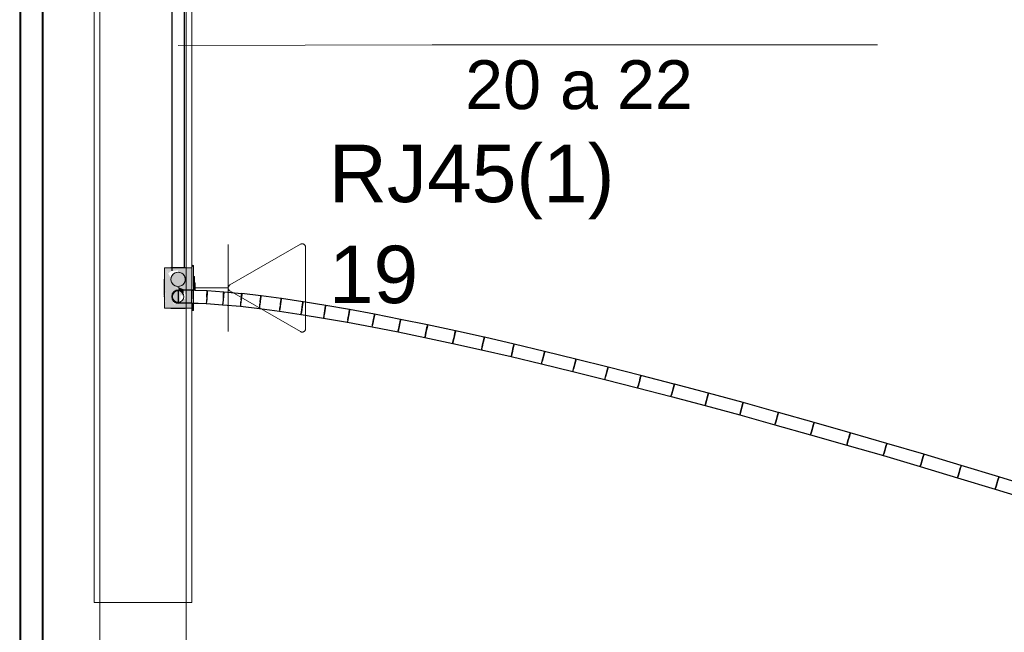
# Model space of a CAD drawing. Header units: millimetres. Extents: x 4476663 to 4477054, y -30323851 to -30323414.
# Tile 125 of 256: x 4476949.07 to 4476952.49, y -30323773.42 to -30323771.29. Entities that reach past the tile are written whole.
import ezdxf

# ---------------------------------------------------------------- set-up
doc = ezdxf.new("R2010")
doc.units = ezdxf.units.MM
doc.linetypes.add('NULL', pattern=[0])
for name, color, linetype, lineweight in [('CE-Caixa', 9, 'Continuous', 18), ('CE-Condutos (Baixa)', 6, 'Continuous', 25), ('CE-Condutos (Teto)', 1, 'Continuous', 25), ('CE-PT Dados', 7, 'Continuous', 5), ('CE-Textos fios', 7, 'Continuous', 9), ('IFC-Caixa de passagem-Contorno', 44, 'Continuous', 5), ('IFC-Parede padrão-Contorno', 44, 'Continuous', 5), ('Textos', 7, 'Continuous', 9)]:
    doc.layers.add(name, color=color, linetype=linetype, lineweight=lineweight)
doc.styles.add('ARIAL', font='arial.ttf')

msp = doc.modelspace()

# ---------------------------------------------------------------- hatches: boundary and pattern name
at = {"layer": 'CE-Caixa', "linetype": 'Continuous'}
for points in [[(4476949.6002, -30323772.2038), (4476949.5965, -30323772.1852), (4476949.5735, -30323772.1493), (4476949.5751, -30323772.2817), (4476949.5775, -30323772.2268), (4476949.5784, -30323772.228), (4476949.5751, -30323772.2817), (4476949.5735, -30323772.2213), (4476949.5735, -30323772.2893), (4476949.6347, -30323772.2871), (4476949.6082, -30323772.2819), (4476949.6005, -30323772.2584), (4476949.6031, -30323772.2433), (4476949.6072, -30323772.2676), (4476949.6075, -30323772.2817), (4476949.6356, -30323772.2893), (4476949.6685, -30323772.2893), (4476949.646, -30323772.2562), (4476949.6271, -30323772.2687), (4476949.6299, -30323772.2416), (4476949.646, -30323772.2562), (4476949.6228, -30323772.2219), (4476949.6064, -30323772.2163), (4476949.6413, -30323772.2246), (4476949.646, -30323772.2427), (4476949.6499, -30323772.2282), (4476949.646, -30323772.2562), (4476949.6685, -30323772.2893), (4476949.6685, -30323772.1594), (4476949.65, -30323772.1594), (4476949.6488, -30323772.1679), (4476949.6685, -30323772.1594), (4476949.6685, -30323772.1493), (4476949.5735, -30323772.1493), (4476949.5867, -30323772.1688), (4476949.596, -30323772.161), (4476949.6217, -30323772.1576), (4476949.6121, -30323772.1789), (4476949.6434, -30323772.2018), (4476949.6091, -30323772.2018), (4476949.6333, -30323772.2127), (4476949.621, -30323772.2143)], [(4476949.6745, -30323772.1463), (4476949.6685, -30323772.1394), (4476949.6685, -30323772.2018), (4476949.6745, -30323772.2274)], [(4476949.6085, -30323772.211), (4476949.6275, -30323772.2135), (4476949.6427, -30323772.2018), (4476949.6452, -30323772.1829), (4476949.6335, -30323772.1677), (4476949.6145, -30323772.1652), (4476949.5994, -30323772.1768), (4476949.5969, -30323772.1958)], [(4476949.6785, -30323772.1789), (4476949.6745, -30323772.1789), (4476949.6763, -30323772.2274)], [(4476949.618, -30323772.2149), (4476949.6386, -30323772.2453), (4476949.6413, -30323772.2246)], [(4476949.6785, -30323772.2018), (4476949.6764, -30323772.2271), (4476949.6785, -30323772.2275)], [(4476949.6785, -30323772.2275), (4476949.6805, -30323772.2018), (4476949.6785, -30323772.2018)], [(4476949.6745, -30323772.2923), (4476949.6731, -30323772.2719), (4476949.6685, -30323772.2717), (4476949.6685, -30323772.2994)]]:
    msp.add_hatch(color=163, dxfattribs=at).paths.add_polyline_path(points)

# ---------------------------------------------------------------- linework, layer by layer
at = {"layer": 'CE-Caixa'}
for p, q in [((4476949.596, -30323772.1493), (4476949.5735, -30323772.1493)), ((4476949.5735, -30323772.1493), (4476949.5735, -30323772.1681)), ((4476949.5969, -30323772.1477), (4476949.596, -30323772.1477)), ((4476949.596, -30323772.1477), (4476949.596, -30323772.1493)), ((4476949.5991, -30323772.1493), (4476949.596, -30323772.1493)), ((4476949.5991, -30323772.1477), (4476949.5969, -30323772.1477)), ((4476949.5994, -30323772.1477), (4476949.5991, -30323772.1477)), ((4476949.6108, -30323772.1493), (4476949.5991, -30323772.1493)), ((4476949.6033, -30323772.1477), (4476949.5994, -30323772.1477)), ((4476949.6085, -30323772.1477), (4476949.6033, -30323772.1477)), ((4476949.6145, -30323772.1477), (4476949.6085, -30323772.1477)), ((4476949.6204, -30323772.1493), (4476949.6108, -30323772.1493)), ((4476949.621, -30323772.1477), (4476949.6145, -30323772.1477)), ((4476949.6324, -30323772.1493), (4476949.6204, -30323772.1493)), ((4476949.6275, -30323772.1477), (4476949.621, -30323772.1477)), ((4476949.6335, -30323772.1477), (4476949.6275, -30323772.1477)), ((4476949.6434, -30323772.1493), (4476949.6324, -30323772.1493)), ((4476949.6387, -30323772.1477), (4476949.6335, -30323772.1477)), ((4476949.6427, -30323772.1477), (4476949.6387, -30323772.1477)), ((4476949.6434, -30323772.1477), (4476949.6427, -30323772.1477)), ((4476949.6452, -30323772.1477), (4476949.6434, -30323772.1477)), ((4476949.646, -30323772.1493), (4476949.6434, -30323772.1493)), ((4476949.646, -30323772.1477), (4476949.6452, -30323772.1477)), ((4476949.646, -30323772.1493), (4476949.646, -30323772.1477)), ((4476949.6513, -30323772.1493), (4476949.646, -30323772.1493)), ((4476949.6528, -30323772.1493), (4476949.6513, -30323772.1493)), ((4476949.6685, -30323772.1493), (4476949.6528, -30323772.1493)), ((4476949.6685, -30323772.1394), (4476949.6685, -30323772.1493)), ((4476949.6724, -30323772.144), (4476949.6685, -30323772.1394)), ((4476949.6685, -30323772.1493), (4476949.6685, -30323772.1789)), ((4476949.6685, -30323772.1569), (4476949.6685, -30323772.1493)), ((4476949.6685, -30323772.1581), (4476949.6685, -30323772.1569)), ((4476949.6685, -30323772.1594), (4476949.6685, -30323772.1581)), ((4476949.6685, -30323772.1706), (4476949.6685, -30323772.1594)), ((4476949.6725, -30323772.144), (4476949.6724, -30323772.144)), ((4476949.6725, -30323772.1441), (4476949.6725, -30323772.144)), ((4476949.6726, -30323772.1442), (4476949.6726, -30323772.1441)), ((4476949.6745, -30323772.1463), (4476949.6726, -30323772.1442)), ((4476949.6745, -30323772.1789), (4476949.6745, -30323772.1463)), ((4476949.5721, -30323772.1884), (4476949.5721, -30323772.1916)), ((4476949.5721, -30323772.1916), (4476949.5721, -30323772.1967)), ((4476949.5721, -30323772.1943), (4476949.5721, -30323772.1952)), ((4476949.5735, -30323772.1681), (4476949.5735, -30323772.1841)), ((4476949.5735, -30323772.1841), (4476949.5735, -30323772.1965)), ((4476949.5969, -30323772.1829), (4476949.596, -30323772.1893)), ((4476949.596, -30323772.1893), (4476949.5969, -30323772.1958)), ((4476949.5994, -30323772.1768), (4476949.5969, -30323772.1829)), ((4476949.6033, -30323772.1717), (4476949.5994, -30323772.1768)), ((4476949.6085, -30323772.1677), (4476949.6033, -30323772.1717)), ((4476949.6145, -30323772.1652), (4476949.6085, -30323772.1677)), ((4476949.621, -30323772.1643), (4476949.6145, -30323772.1652)), ((4476949.6275, -30323772.1652), (4476949.621, -30323772.1643)), ((4476949.6335, -30323772.1677), (4476949.6275, -30323772.1652)), ((4476949.6387, -30323772.1717), (4476949.6335, -30323772.1677)), ((4476949.6427, -30323772.1768), (4476949.6387, -30323772.1717)), ((4476949.6452, -30323772.1829), (4476949.6427, -30323772.1768)), ((4476949.646, -30323772.1893), (4476949.6452, -30323772.1829)), ((4476949.6452, -30323772.1958), (4476949.646, -30323772.1893)), ((4476949.6685, -30323772.1789), (4476949.6685, -30323772.1706)), ((4476949.6685, -30323772.1789), (4476949.6685, -30323772.2018)), ((4476949.6685, -30323772.2018), (4476949.6685, -30323772.1789)), ((4476949.6745, -30323772.2018), (4476949.6745, -30323772.1789)), ((4476949.6785, -30323772.1789), (4476949.6745, -30323772.1789)), ((4476949.6785, -30323772.2018), (4476949.6785, -30323772.1789)), ((4476949.5721, -30323772.1952), (4476949.5721, -30323772.1977)), ((4476949.5721, -30323772.1977), (4476949.5721, -30323772.2017)), ((4476949.5721, -30323772.2017), (4476949.5721, -30323772.2068)), ((4476949.5721, -30323772.2068), (4476949.5721, -30323772.2129)), ((4476949.5721, -30323772.2129), (4476949.5721, -30323772.2193)), ((4476949.5721, -30323772.2193), (4476949.5721, -30323772.2258)), ((4476949.5721, -30323772.2258), (4476949.5721, -30323772.2318)), ((4476949.5735, -30323772.1965), (4476949.5735, -30323772.2081)), ((4476949.5735, -30323772.2081), (4476949.5735, -30323772.2206)), ((4476949.5735, -30323772.2206), (4476949.5735, -30323772.2213)), ((4476949.5735, -30323772.2213), (4476949.5735, -30323772.2817)), ((4476949.5969, -30323772.1958), (4476949.5994, -30323772.2018)), ((4476949.5994, -30323772.2018), (4476949.6033, -30323772.207)), ((4476949.6033, -30323772.207), (4476949.6085, -30323772.211)), ((4476949.6085, -30323772.211), (4476949.6145, -30323772.2135)), ((4476949.6145, -30323772.2135), (4476949.621, -30323772.2143)), ((4476949.621, -30323772.2143), (4476949.6275, -30323772.2135)), ((4476949.6275, -30323772.2135), (4476949.6335, -30323772.211)), ((4476949.6335, -30323772.211), (4476949.6387, -30323772.207)), ((4476949.6387, -30323772.207), (4476949.6427, -30323772.2018)), ((4476949.6427, -30323772.2018), (4476949.6452, -30323772.1958)), ((4476949.6685, -30323772.2018), (4476949.6685, -30323772.2271)), ((4476949.6685, -30323772.2081), (4476949.6685, -30323772.2018)), ((4476949.6685, -30323772.2206), (4476949.6685, -30323772.2081)), ((4476949.6685, -30323772.2359), (4476949.6685, -30323772.2206)), ((4476949.6745, -30323772.2274), (4476949.6745, -30323772.2018)), ((4476949.6785, -30323772.2271), (4476949.6785, -30323772.2018)), ((4476949.6805, -30323772.2018), (4476949.6785, -30323772.2018)), ((4476949.6785, -30323772.2275), (4476949.6785, -30323772.2271)), ((4476949.6805, -30323772.2276), (4476949.6805, -30323772.2018)), ((4476949.5721, -30323772.2318), (4476949.5721, -30323772.237)), ((4476949.5721, -30323772.237), (4476949.5721, -30323772.241)), ((4476949.5721, -30323772.241), (4476949.5721, -30323772.2435)), ((4476949.5721, -30323772.2435), (4476949.5721, -30323772.2443)), ((4476949.5721, -30323772.247), (4476949.5721, -30323772.2502)), ((4476949.6685, -30323772.2893), (4476949.6685, -30323772.2359)), ((4476949.5735, -30323772.2817), (4476949.5735, -30323772.2893)), ((4476949.5735, -30323772.2893), (4476949.5805, -30323772.2893)), ((4476949.5805, -30323772.2893), (4476949.5829, -30323772.2893)), ((4476949.5829, -30323772.2893), (4476949.596, -30323772.2893)), ((4476949.596, -30323772.2893), (4476949.6071, -30323772.2893)), ((4476949.596, -30323772.2893), (4476949.596, -30323772.2909)), ((4476949.596, -30323772.2909), (4476949.5969, -30323772.2909)), ((4476949.5969, -30323772.2909), (4476949.5994, -30323772.2909)), ((4476949.5994, -30323772.2909), (4476949.6033, -30323772.2909)), ((4476949.6033, -30323772.2909), (4476949.6085, -30323772.2909)), ((4476949.6071, -30323772.2893), (4476949.6092, -30323772.2893)), ((4476949.6085, -30323772.2909), (4476949.6145, -30323772.2909)), ((4476949.6092, -30323772.2893), (4476949.623, -30323772.2893)), ((4476949.6145, -30323772.2909), (4476949.621, -30323772.2909)), ((4476949.621, -30323772.2909), (4476949.6275, -30323772.2909)), ((4476949.623, -30323772.2893), (4476949.6356, -30323772.2893)), ((4476949.6275, -30323772.2909), (4476949.6335, -30323772.2909)), ((4476949.6335, -30323772.2909), (4476949.6387, -30323772.2909)), ((4476949.6356, -30323772.2893), (4476949.646, -30323772.2893)), ((4476949.6387, -30323772.2909), (4476949.6427, -30323772.2909)), ((4476949.6427, -30323772.2909), (4476949.6452, -30323772.2909)), ((4476949.6452, -30323772.2909), (4476949.646, -30323772.2909)), ((4476949.646, -30323772.2893), (4476949.6665, -30323772.2893)), ((4476949.646, -30323772.2909), (4476949.646, -30323772.2893)), ((4476949.6665, -30323772.2893), (4476949.6685, -30323772.2893)), ((4476949.6685, -30323772.2716), (4476949.6685, -30323772.2893)), ((4476949.6685, -30323772.2893), (4476949.6685, -30323772.2994)), ((4476949.6685, -30323772.2994), (4476949.6745, -30323772.2923)), ((4476949.6745, -30323772.2923), (4476949.6745, -30323772.2719))]:
    msp.add_line(p, q, dxfattribs=at)
at = {"layer": 'CE-Condutos (Baixa)'}
for p, q in [((4476949.5991, -30323770.6024), (4476949.5991, -30323772.1594)), ((4476949.6434, -30323772.1477), (4476949.6434, -30323770.5909))]:
    msp.add_line(p, q, dxfattribs=at)
at = {"layer": 'CE-Condutos (Teto)'}
for p, q in [((4476949.1489, -30323765.1059), (4476949.1489, -30323772.4069)), ((4476949.0729, -30323775.2622), (4476949.0729, -30323765.2145)), ((4476949.0729, -30323765.2145), (4476949.0729, -30323773.9962)), ((4476949.0699, -30323765.2806), (4476949.0699, -30323775.2622)), ((4476949.1489, -30323772.4069), (4476949.1489, -30323765.8344)), ((4476949.1519, -30323772.9834), (4476949.1519, -30323765.8921)), ((4476949.6126, -30323772.2286), (4476949.6104, -30323772.2301)), ((4476949.6132, -30323772.2285), (4476949.6126, -30323772.2286)), ((4476949.6173, -30323772.2277), (4476949.6132, -30323772.2285)), ((4476949.6141, -30323772.228), (4476949.6132, -30323772.2285)), ((4476949.6173, -30323772.2277), (4476949.6141, -30323772.228)), ((4476949.621, -30323772.2269), (4476949.6173, -30323772.2277)), ((4476949.6216, -30323772.2271), (4476949.621, -30323772.2269)), ((4476949.621, -30323772.2273), (4476949.621, -30323772.228)), ((4476949.621, -30323772.228), (4476949.621, -30323772.2327)), ((4476949.6222, -30323772.2272), (4476949.6216, -30323772.2271)), ((4476949.6233, -30323772.2271), (4476949.6216, -30323772.2271)), ((4476949.6233, -30323772.2271), (4476949.6222, -30323772.2272)), ((4476949.6685, -30323772.2271), (4476949.6233, -30323772.2271)), ((4476949.6686, -30323772.2271), (4476949.6685, -30323772.2271)), ((4476949.6686, -30323772.228), (4476949.6686, -30323772.2271)), ((4476949.6686, -30323772.2327), (4476949.6686, -30323772.228)), ((4476949.6694, -30323772.2278), (4476949.6692, -30323772.2322)), ((4476949.6694, -30323772.2272), (4476949.6694, -30323772.2278)), ((4476949.6745, -30323772.2274), (4476949.6694, -30323772.2272)), ((4476949.6785, -30323772.2275), (4476949.6745, -30323772.2274)), ((4476949.6805, -30323772.2276), (4476949.6785, -30323772.2275)), ((4476949.7218, -30323772.2292), (4476949.6805, -30323772.2276)), ((4476949.7218, -30323772.2298), (4476949.7218, -30323772.2292)), ((4476949.5989, -30323772.2481), (4476949.5986, -30323772.2493)), ((4476949.5986, -30323772.2493), (4476949.5989, -30323772.2505)), ((4476949.6003, -30323772.2415), (4476949.5989, -30323772.2481)), ((4476949.5989, -30323772.2505), (4476949.6003, -30323772.2571)), ((4476949.6008, -30323772.2408), (4476949.5991, -30323772.2493)), ((4476949.5991, -30323772.2493), (4476949.6008, -30323772.2579)), ((4476949.6005, -30323772.2402), (4476949.6003, -30323772.2415)), ((4476949.6003, -30323772.2571), (4476949.6005, -30323772.2584)), ((4476949.6053, -30323772.2336), (4476949.6005, -30323772.2402)), ((4476949.6005, -30323772.2584), (4476949.601, -30323772.2591)), ((4476949.6055, -30323772.2335), (4476949.6008, -30323772.2408)), ((4476949.6008, -30323772.2579), (4476949.6055, -30323772.2652)), ((4476949.601, -30323772.2591), (4476949.6054, -30323772.2651)), ((4476949.606, -30323772.2327), (4476949.6053, -30323772.2336)), ((4476949.6104, -30323772.2301), (4476949.6055, -30323772.2335)), ((4476949.6104, -30323772.2301), (4476949.606, -30323772.2327)), ((4476949.621, -30323772.2327), (4476949.621, -30323772.2402)), ((4476949.621, -30323772.2402), (4476949.621, -30323772.2493)), ((4476949.621, -30323772.2493), (4476949.621, -30323772.2584)), ((4476949.621, -30323772.2584), (4476949.621, -30323772.266)), ((4476949.6685, -30323772.2506), (4476949.6682, -30323772.2577)), ((4476949.6685, -30323772.266), (4476949.6686, -30323772.2585)), ((4476949.6686, -30323772.2402), (4476949.6686, -30323772.2327)), ((4476949.6689, -30323772.2395), (4476949.6686, -30323772.2485)), ((4476949.6686, -30323772.2493), (4476949.6686, -30323772.2402)), ((4476949.6686, -30323772.2485), (4476949.6686, -30323772.2494)), ((4476949.6686, -30323772.2494), (4476949.6686, -30323772.2493)), ((4476949.6686, -30323772.2495), (4476949.6686, -30323772.2494)), ((4476949.6686, -30323772.2585), (4476949.6686, -30323772.2495)), ((4476949.6692, -30323772.2322), (4476949.6689, -30323772.2395)), ((4476949.7205, -30323772.259), (4476949.72, -30323772.2669)), ((4476949.7204, -30323772.2674), (4476949.7207, -30323772.2596)), ((4476949.721, -30323772.2514), (4476949.7205, -30323772.259)), ((4476949.721, -30323772.2505), (4476949.7214, -30323772.2414)), ((4476949.7211, -30323772.2498), (4476949.721, -30323772.2514)), ((4476949.721, -30323772.2513), (4476949.721, -30323772.2505)), ((4476949.721, -30323772.2514), (4476949.721, -30323772.2513)), ((4476949.7217, -30323772.2409), (4476949.7211, -30323772.2498)), ((4476949.7214, -30323772.2414), (4476949.7216, -30323772.2368)), ((4476949.7216, -30323772.2368), (4476949.7217, -30323772.2341)), ((4476949.7217, -30323772.2341), (4476949.7218, -30323772.2298)), ((4476949.7222, -30323772.2337), (4476949.7217, -30323772.2409)), ((4476949.7225, -30323772.2296), (4476949.7222, -30323772.2337)), ((4476949.7797, -30323772.2335), (4476949.7225, -30323772.2296)), ((4476949.7776, -30323772.2623), (4476949.7768, -30323772.2703)), ((4476949.7782, -30323772.2553), (4476949.7776, -30323772.2623)), ((4476949.7784, -30323772.2531), (4476949.7782, -30323772.2553)), ((4476949.7782, -30323772.2552), (4476949.7783, -30323772.2537)), ((4476949.7782, -30323772.2553), (4476949.7782, -30323772.2552)), ((4476949.7783, -30323772.2537), (4476949.7789, -30323772.2447)), ((4476949.7793, -30323772.2443), (4476949.7784, -30323772.2531)), ((4476949.7789, -30323772.2447), (4476949.7794, -30323772.2376)), ((4476949.7799, -30323772.2373), (4476949.7793, -30323772.2443)), ((4476949.7794, -30323772.2376), (4476949.7797, -30323772.2335)), ((4476949.7803, -30323772.2334), (4476949.7799, -30323772.2373)), ((4476949.8421, -30323772.2392), (4476949.7803, -30323772.2334)), ((4476949.8401, -30323772.2611), (4476949.8393, -30323772.2676)), ((4476949.8404, -30323772.2584), (4476949.8401, -30323772.2611)), ((4476949.8401, -30323772.2612), (4476949.8403, -30323772.2589)), ((4476949.8403, -30323772.2589), (4476949.8411, -30323772.25)), ((4476949.8414, -30323772.2496), (4476949.8404, -30323772.2584)), ((4476949.8411, -30323772.25), (4476949.8417, -30323772.2431)), ((4476949.8422, -30323772.2428), (4476949.8414, -30323772.2496)), ((4476949.8417, -30323772.2431), (4476949.8421, -30323772.2392)), ((4476949.8426, -30323772.2391), (4476949.8422, -30323772.2428)), ((4476949.9089, -30323772.2467), (4476949.8426, -30323772.2391)), ((4476949.9067, -30323772.266), (4476949.9077, -30323772.2572)), ((4476949.908, -30323772.2569), (4476949.9068, -30323772.2656)), ((4476949.9077, -30323772.2572), (4476949.9085, -30323772.2504)), ((4476949.9088, -30323772.2502), (4476949.908, -30323772.2569)), ((4476949.9085, -30323772.2504), (4476949.9089, -30323772.2467)), ((4476949.9093, -30323772.2467), (4476949.9088, -30323772.2502)), ((4476949.98, -30323772.2561), (4476949.9093, -30323772.2467)), ((4476949.9786, -30323772.2663), (4476949.9795, -30323772.2596)), ((4476949.9798, -30323772.2594), (4476949.9788, -30323772.266)), ((4476949.9795, -30323772.2596), (4476949.98, -30323772.2561)), ((4476949.9803, -30323772.2561), (4476949.9798, -30323772.2594)), ((4476950.0552, -30323772.2672), (4476949.9803, -30323772.2561)), ((4476949.6054, -30323772.2651), (4476949.606, -30323772.266)), ((4476949.6055, -30323772.2652), (4476949.6103, -30323772.2685)), ((4476949.606, -30323772.266), (4476949.6103, -30323772.2685)), ((4476949.6103, -30323772.2685), (4476949.6126, -30323772.27)), ((4476949.6126, -30323772.27), (4476949.6133, -30323772.2702)), ((4476949.6133, -30323772.2702), (4476949.6172, -30323772.271)), ((4476949.6133, -30323772.2702), (4476949.6141, -30323772.2706)), ((4476949.6141, -30323772.2706), (4476949.6172, -30323772.271)), ((4476949.6172, -30323772.271), (4476949.621, -30323772.2717)), ((4476949.621, -30323772.266), (4476949.621, -30323772.2699)), ((4476949.621, -30323772.2699), (4476949.621, -30323772.2706)), ((4476949.621, -30323772.2717), (4476949.6216, -30323772.2716)), ((4476949.6216, -30323772.2716), (4476949.6222, -30323772.2715)), ((4476949.6216, -30323772.2716), (4476949.6234, -30323772.2716)), ((4476949.6222, -30323772.2715), (4476949.6233, -30323772.2716)), ((4476949.6234, -30323772.2716), (4476949.6664, -30323772.2716)), ((4476949.6664, -30323772.2716), (4476949.6685, -30323772.2716)), ((4476949.6678, -30323772.2704), (4476949.6677, -30323772.2716)), ((4476949.6677, -30323772.2716), (4476949.6677, -30323772.2717)), ((4476949.6677, -30323772.2717), (4476949.6685, -30323772.2717)), ((4476949.668, -30323772.2654), (4476949.6678, -30323772.2701)), ((4476949.6678, -30323772.2701), (4476949.6678, -30323772.2704)), ((4476949.6685, -30323772.2717), (4476949.6745, -30323772.2719)), ((4476949.6685, -30323772.2717), (4476949.6685, -30323772.2717)), ((4476949.6745, -30323772.2719), (4476949.6913, -30323772.2726)), ((4476949.6913, -30323772.2726), (4476949.7186, -30323772.2736)), ((4476949.7186, -30323772.2736), (4476949.7195, -30323772.2736)), ((4476949.7195, -30323772.2736), (4476949.7195, -30323772.2736)), ((4476949.7195, -30323772.2736), (4476949.7758, -30323772.2775)), ((4476949.7202, -30323772.2723), (4476949.7204, -30323772.2674)), ((4476949.7758, -30323772.2775), (4476949.7767, -30323772.2775)), ((4476949.7762, -30323772.2775), (4476949.7767, -30323772.2775)), ((4476949.7768, -30323772.2703), (4476949.7763, -30323772.2757)), ((4476949.7767, -30323772.2775), (4476949.8377, -30323772.2832)), ((4476949.7768, -30323772.2759), (4476949.7772, -30323772.2707)), ((4476949.8375, -30323772.2832), (4476949.8377, -30323772.2832)), ((4476949.8377, -30323772.2832), (4476949.838, -30323772.2832)), ((4476949.8377, -30323772.2832), (4476949.9038, -30323772.2908)), ((4476949.8384, -30323772.2757), (4476949.8378, -30323772.2812)), ((4476949.838, -30323772.2832), (4476949.8382, -30323772.2814)), ((4476949.8393, -30323772.2676), (4476949.8384, -30323772.2757)), ((4476949.8387, -30323772.2761), (4476949.8394, -30323772.2681)), ((4476949.9035, -30323772.2907), (4476949.9038, -30323772.2908)), ((4476949.9045, -30323772.2829), (4476949.9037, -30323772.2886)), ((4476949.9038, -30323772.2908), (4476949.9741, -30323772.3001)), ((4476949.9056, -30323772.2748), (4476949.9045, -30323772.2829)), ((4476949.9047, -30323772.2833), (4476949.9056, -30323772.2752)), ((4476949.9064, -30323772.2685), (4476949.9056, -30323772.2748)), ((4476949.9068, -30323772.2656), (4476949.9064, -30323772.2685)), ((4476949.9064, -30323772.2687), (4476949.9067, -30323772.266)), ((4476949.975, -30323772.292), (4476949.9741, -30323772.2977)), ((4476949.9744, -30323772.2979), (4476949.9752, -30323772.2923)), ((4476949.9762, -30323772.2839), (4476949.975, -30323772.292)), ((4476949.9752, -30323772.2923), (4476949.9762, -30323772.2842)), ((4476949.9776, -30323772.2747), (4476949.9762, -30323772.2839)), ((4476949.977, -30323772.2785), (4476949.9775, -30323772.275)), ((4476949.9775, -30323772.275), (4476949.9786, -30323772.2663)), ((4476949.9788, -30323772.266), (4476949.9776, -30323772.2747)), ((4476950.051, -30323772.2947), (4476950.0497, -30323772.3029)), ((4476950.0498, -30323772.3032), (4476950.051, -30323772.295)), ((4476950.0525, -30323772.2855), (4476950.051, -30323772.2947)), ((4476950.051, -30323772.295), (4476950.0524, -30323772.2858)), ((4476950.0524, -30323772.2858), (4476950.0537, -30323772.2772)), ((4476950.0539, -30323772.2769), (4476950.0525, -30323772.2855)), ((4476950.0537, -30323772.2772), (4476950.0547, -30323772.2706)), ((4476950.0549, -30323772.2705), (4476950.0539, -30323772.2769)), ((4476950.0547, -30323772.2706), (4476950.0552, -30323772.2672)), ((4476950.0555, -30323772.2672), (4476950.0549, -30323772.2705)), ((4476950.1344, -30323772.2801), (4476950.0555, -30323772.2672)), ((4476950.1314, -30323772.2984), (4476950.1328, -30323772.2898)), ((4476950.133, -30323772.2896), (4476950.1315, -30323772.2981)), ((4476950.1328, -30323772.2898), (4476950.1338, -30323772.2833)), ((4476950.1341, -30323772.2832), (4476950.133, -30323772.2896)), ((4476950.1338, -30323772.2833), (4476950.1344, -30323772.2801)), ((4476950.1346, -30323772.2801), (4476950.1341, -30323772.2832)), ((4476950.2174, -30323772.2946), (4476950.1346, -30323772.2801)), ((4476950.2171, -30323772.2976), (4476950.216, -30323772.3039)), ((4476950.2169, -30323772.2977), (4476950.2174, -30323772.2946)), ((4476950.2177, -30323772.2946), (4476950.2171, -30323772.2976)), ((4476950.3043, -30323772.3108), (4476950.2177, -30323772.2946)), ((4476949.9738, -30323772.3001), (4476949.9741, -30323772.3001)), ((4476949.9741, -30323772.3001), (4476950.0486, -30323772.3112)), ((4476950.0483, -30323772.3111), (4476950.0486, -30323772.3112)), ((4476950.0486, -30323772.3112), (4476950.049, -30323772.3089)), ((4476950.0486, -30323772.3112), (4476950.1272, -30323772.324)), ((4476950.0497, -30323772.3029), (4476950.0487, -30323772.3087)), ((4476950.049, -30323772.3089), (4476950.0498, -30323772.3032)), ((4476950.1274, -30323772.3214), (4476950.1269, -30323772.3239)), ((4476950.127, -30323772.3239), (4476950.1272, -30323772.324)), ((4476950.1272, -30323772.324), (4476950.1276, -30323772.3216)), ((4476950.1272, -30323772.324), (4476950.2098, -30323772.3385)), ((4476950.1272, -30323772.324), (4476950.1272, -30323772.324)), ((4476950.1284, -30323772.3155), (4476950.1274, -30323772.3214)), ((4476950.1276, -30323772.3216), (4476950.1286, -30323772.3157)), ((4476950.1299, -30323772.3073), (4476950.1284, -30323772.3155)), ((4476950.1286, -30323772.3157), (4476950.1299, -30323772.3075)), ((4476950.1315, -30323772.2981), (4476950.1299, -30323772.3073)), ((4476950.1299, -30323772.3075), (4476950.1314, -30323772.2984)), ((4476950.2111, -30323772.3298), (4476950.21, -30323772.3358)), ((4476950.2127, -30323772.3216), (4476950.2111, -30323772.3298)), ((4476950.2112, -30323772.33), (4476950.2127, -30323772.3218)), ((4476950.2144, -30323772.3124), (4476950.2127, -30323772.3216)), ((4476950.2127, -30323772.3218), (4476950.2143, -30323772.3126)), ((4476950.2143, -30323772.3126), (4476950.2158, -30323772.3041)), ((4476950.216, -30323772.3039), (4476950.2144, -30323772.3124)), ((4476950.2158, -30323772.3041), (4476950.2169, -30323772.2977)), ((4476950.3011, -30323772.3284), (4476950.2993, -30323772.3375)), ((4476950.2993, -30323772.3377), (4476950.301, -30323772.3286)), ((4476950.301, -30323772.3286), (4476950.3025, -30323772.3201)), ((4476950.3027, -30323772.32), (4476950.3011, -30323772.3284)), ((4476950.3025, -30323772.3201), (4476950.3037, -30323772.3138)), ((4476950.3039, -30323772.3137), (4476950.3027, -30323772.32)), ((4476950.3037, -30323772.3138), (4476950.3043, -30323772.3108)), ((4476950.3045, -30323772.3108), (4476950.3039, -30323772.3137)), ((4476950.3947, -30323772.3285), (4476950.3045, -30323772.3108)), ((4476950.3929, -30323772.3377), (4476950.3941, -30323772.3315)), ((4476950.3943, -30323772.3314), (4476950.393, -30323772.3376)), ((4476950.3941, -30323772.3315), (4476950.3947, -30323772.3285)), ((4476950.3949, -30323772.3286), (4476950.3943, -30323772.3314)), ((4476950.4885, -30323772.3479), (4476950.3949, -30323772.3286)), ((4476950.2095, -30323772.3384), (4476950.2098, -30323772.3384)), ((4476950.2095, -30323772.3384), (4476950.2095, -30323772.3384)), ((4476950.2098, -30323772.3384), (4476950.2102, -30323772.3359)), ((4476950.2098, -30323772.3384), (4476950.2961, -30323772.3546)), ((4476950.2098, -30323772.3385), (4476950.2098, -30323772.3384)), ((4476950.2959, -30323772.3545), (4476950.2961, -30323772.3545)), ((4476950.2961, -30323772.3545), (4476950.3861, -30323772.3723)), ((4476950.2961, -30323772.3546), (4476950.2961, -30323772.3545)), ((4476950.2976, -30323772.3458), (4476950.2964, -30323772.3518)), ((4476950.2966, -30323772.3519), (4476950.2977, -30323772.346)), ((4476950.2993, -30323772.3375), (4476950.2976, -30323772.3458)), ((4476950.2977, -30323772.346), (4476950.2993, -30323772.3377)), ((4476950.3877, -30323772.3634), (4476950.3865, -30323772.3694)), ((4476950.3866, -30323772.3696), (4476950.3878, -30323772.3636)), ((4476950.3894, -30323772.3551), (4476950.3877, -30323772.3634)), ((4476950.3878, -30323772.3636), (4476950.3894, -30323772.3553)), ((4476950.3913, -30323772.3459), (4476950.3894, -30323772.3551)), ((4476950.3894, -30323772.3553), (4476950.3912, -30323772.3461)), ((4476950.3912, -30323772.3461), (4476950.3929, -30323772.3377)), ((4476950.393, -30323772.3376), (4476950.3913, -30323772.3459)), ((4476950.4851, -30323772.3651), (4476950.4831, -30323772.3742)), ((4476950.4831, -30323772.3744), (4476950.485, -30323772.3653)), ((4476950.485, -30323772.3653), (4476950.4867, -30323772.3569)), ((4476950.4869, -30323772.3568), (4476950.4851, -30323772.3651)), ((4476950.4867, -30323772.3569), (4476950.488, -30323772.3508)), ((4476950.4881, -30323772.3507), (4476950.4869, -30323772.3568)), ((4476950.488, -30323772.3508), (4476950.4885, -30323772.3479)), ((4476950.4887, -30323772.3479), (4476950.4881, -30323772.3507)), ((4476950.5857, -30323772.3687), (4476950.4887, -30323772.3479)), ((4476950.3859, -30323772.3722), (4476950.3861, -30323772.3722)), ((4476950.3859, -30323772.3722), (4476950.3859, -30323772.3722)), ((4476950.3861, -30323772.3722), (4476950.3866, -30323772.3696)), ((4476950.3861, -30323772.3722), (4476950.4795, -30323772.3915)), ((4476950.3861, -30323772.3723), (4476950.3861, -30323772.3722)), ((4476950.48, -30323772.3886), (4476950.4794, -30323772.3915)), ((4476950.4794, -30323772.3915), (4476950.4795, -30323772.3915)), ((4476950.4794, -30323772.3915), (4476950.4794, -30323772.3915)), ((4476950.4795, -30323772.3915), (4476950.4801, -30323772.3888)), ((4476950.4795, -30323772.3915), (4476950.5764, -30323772.4123)), ((4476950.4795, -30323772.3915), (4476950.4795, -30323772.3915)), ((4476950.4813, -30323772.3825), (4476950.48, -30323772.3886)), ((4476950.4801, -30323772.3888), (4476950.4814, -30323772.3827)), ((4476950.4831, -30323772.3742), (4476950.4813, -30323772.3825)), ((4476950.4814, -30323772.3827), (4476950.4831, -30323772.3744)), ((4476950.5801, -30323772.3949), (4476950.5783, -30323772.4032)), ((4476950.5783, -30323772.4034), (4476950.5801, -30323772.395)), ((4476950.5822, -30323772.3858), (4476950.5801, -30323772.3949)), ((4476950.5801, -30323772.395), (4476950.5821, -30323772.3859)), ((4476950.5821, -30323772.3859), (4476950.5838, -30323772.3776)), ((4476950.584, -30323772.3775), (4476950.5822, -30323772.3858)), ((4476950.5838, -30323772.3776), (4476950.5851, -30323772.3715)), ((4476950.5853, -30323772.3715), (4476950.584, -30323772.3775)), ((4476950.5851, -30323772.3715), (4476950.5857, -30323772.3687)), ((4476950.5859, -30323772.3688), (4476950.5853, -30323772.3715)), ((4476950.6861, -30323772.3911), (4476950.5859, -30323772.3688)), ((4476950.6823, -30323772.4081), (4476950.6842, -30323772.3998)), ((4476950.6843, -30323772.3997), (4476950.6824, -30323772.408)), ((4476950.6842, -30323772.3998), (4476950.6855, -30323772.3938)), ((4476950.6856, -30323772.3938), (4476950.6843, -30323772.3997)), ((4476950.6855, -30323772.3938), (4476950.6861, -30323772.3911)), ((4476950.6862, -30323772.3911), (4476950.6856, -30323772.3938)), ((4476950.7895, -30323772.4149), (4476950.6862, -30323772.3911)), ((4476949.1489, -30323772.4069), (4476949.1489, -30323774.6779)), ((4476949.1489, -30323774.6823), (4476949.1489, -30323772.4069)), ((4476950.5769, -30323772.4094), (4476950.5762, -30323772.4122)), ((4476950.5762, -30323772.4122), (4476950.5762, -30323772.4123)), ((4476950.5762, -30323772.4123), (4476950.5764, -30323772.4123)), ((4476950.5764, -30323772.4123), (4476950.577, -30323772.4095)), ((4476950.5764, -30323772.4123), (4476950.6764, -30323772.4346)), ((4476950.5764, -30323772.4123), (4476950.5764, -30323772.4123)), ((4476950.5783, -30323772.4032), (4476950.5769, -30323772.4094)), ((4476950.577, -30323772.4095), (4476950.5783, -30323772.4034)), ((4476950.677, -30323772.4316), (4476950.6762, -30323772.4345)), ((4476950.6762, -30323772.4345), (4476950.6763, -30323772.4345)), ((4476950.6763, -30323772.4345), (4476950.6764, -30323772.4345)), ((4476950.6764, -30323772.4345), (4476950.6771, -30323772.4317)), ((4476950.6764, -30323772.4345), (4476950.7795, -30323772.4583)), ((4476950.6764, -30323772.4346), (4476950.6764, -30323772.4345)), ((4476950.6771, -30323772.4317), (4476950.6784, -30323772.4255)), ((4476950.6803, -30323772.417), (4476950.6784, -30323772.4254)), ((4476950.6784, -30323772.4255), (4476950.6803, -30323772.4172)), ((4476950.6824, -30323772.408), (4476950.6803, -30323772.417)), ((4476950.6803, -30323772.4172), (4476950.6823, -30323772.4081)), ((4476950.7857, -30323772.4316), (4476950.7836, -30323772.4406)), ((4476950.7836, -30323772.4408), (4476950.7857, -30323772.4317)), ((4476950.7877, -30323772.4234), (4476950.7857, -30323772.4316)), ((4476950.7857, -30323772.4317), (4476950.7875, -30323772.4235)), ((4476950.7875, -30323772.4235), (4476950.7889, -30323772.4175)), ((4476950.789, -30323772.4175), (4476950.7877, -30323772.4234)), ((4476950.7889, -30323772.4175), (4476950.7895, -30323772.4149)), ((4476950.7896, -30323772.4149), (4476950.789, -30323772.4175)), ((4476950.8958, -30323772.44), (4476950.7896, -30323772.4149)), ((4476950.7793, -30323772.4582), (4476950.7794, -30323772.4582)), ((4476950.7794, -30323772.4582), (4476950.7795, -30323772.4583)), ((4476950.7795, -30323772.4583), (4476950.7802, -30323772.4553)), ((4476950.7795, -30323772.4583), (4476950.8855, -30323772.4834)), ((4476950.7795, -30323772.4583), (4476950.7795, -30323772.4583)), ((4476950.7816, -30323772.449), (4476950.7801, -30323772.4552)), ((4476950.7802, -30323772.4553), (4476950.7816, -30323772.4491)), ((4476950.7836, -30323772.4406), (4476950.7816, -30323772.449)), ((4476950.7816, -30323772.4491), (4476950.7836, -30323772.4408)), ((4476950.8897, -30323772.4657), (4476950.8877, -30323772.474)), ((4476950.8877, -30323772.4742), (4476950.8897, -30323772.4658)), ((4476950.8919, -30323772.4566), (4476950.8897, -30323772.4657)), ((4476950.8897, -30323772.4658), (4476950.8919, -30323772.4567)), ((4476950.8919, -30323772.4567), (4476950.8938, -30323772.4485)), ((4476950.8939, -30323772.4485), (4476950.8919, -30323772.4566)), ((4476950.8938, -30323772.4485), (4476950.8952, -30323772.4426)), ((4476950.8953, -30323772.4426), (4476950.8939, -30323772.4485)), ((4476950.8952, -30323772.4426), (4476950.8958, -30323772.44)), ((4476950.8959, -30323772.4401), (4476950.8953, -30323772.4426)), ((4476951.0048, -30323772.4666), (4476950.8959, -30323772.4401)), ((4476951.0042, -30323772.4691), (4476951.0048, -30323772.4666)), ((4476951.0049, -30323772.4666), (4476951.0043, -30323772.4691)), ((4476951.1164, -30323772.4944), (4476951.0049, -30323772.4666)), ((4476950.8854, -30323772.4833), (4476950.8855, -30323772.4834)), ((4476950.8854, -30323772.4833), (4476950.8854, -30323772.4833)), ((4476950.8855, -30323772.4834), (4476950.8862, -30323772.4804)), ((4476950.8855, -30323772.4834), (4476950.9943, -30323772.5098)), ((4476950.8855, -30323772.4834), (4476950.8855, -30323772.4834)), ((4476950.8862, -30323772.4804), (4476950.8877, -30323772.4742)), ((4476950.995, -30323772.5068), (4476950.9966, -30323772.5006)), ((4476950.9986, -30323772.4921), (4476950.9965, -30323772.5004)), ((4476950.9966, -30323772.5006), (4476950.9986, -30323772.4922)), ((4476951.0009, -30323772.483), (4476950.9986, -30323772.4921)), ((4476950.9986, -30323772.4922), (4476951.0008, -30323772.4831)), ((4476951.0008, -30323772.4831), (4476951.0028, -30323772.475)), ((4476951.0029, -30323772.4749), (4476951.0009, -30323772.483)), ((4476951.0028, -30323772.475), (4476951.0042, -30323772.4691)), ((4476951.0043, -30323772.4691), (4476951.0029, -30323772.4749)), ((4476951.1124, -30323772.5109), (4476951.1144, -30323772.5027)), ((4476951.1145, -30323772.5027), (4476951.1125, -30323772.5108)), ((4476951.1144, -30323772.5027), (4476951.1159, -30323772.4969)), ((4476951.116, -30323772.4969), (4476951.1145, -30323772.5027)), ((4476951.1159, -30323772.4969), (4476951.1164, -30323772.4944)), ((4476951.1166, -30323772.4945), (4476951.116, -30323772.4969)), ((4476951.2306, -30323772.5236), (4476951.1166, -30323772.4945)), ((4476950.9941, -30323772.5098), (4476950.9942, -30323772.5098)), ((4476950.9942, -30323772.5098), (4476950.9943, -30323772.5098)), ((4476950.9943, -30323772.5098), (4476950.995, -30323772.5068)), ((4476950.9943, -30323772.5098), (4476951.1057, -30323772.5376)), ((4476950.9943, -30323772.5098), (4476950.9943, -30323772.5098)), ((4476951.1057, -30323772.5376), (4476951.1065, -30323772.5345)), ((4476951.1065, -30323772.5345), (4476951.1081, -30323772.5283)), ((4476951.1102, -30323772.5198), (4476951.108, -30323772.5282)), ((4476951.1081, -30323772.5283), (4476951.1102, -30323772.5199)), ((4476951.1125, -30323772.5108), (4476951.1102, -30323772.5198)), ((4476951.1102, -30323772.5199), (4476951.1124, -30323772.5109)), ((4476951.2286, -30323772.5317), (4476951.2265, -30323772.5398)), ((4476951.2265, -30323772.5399), (4476951.2285, -30323772.5318)), ((4476951.2285, -30323772.5318), (4476951.23, -30323772.526)), ((4476951.2301, -30323772.526), (4476951.2286, -30323772.5317)), ((4476951.23, -30323772.526), (4476951.2306, -30323772.5236)), ((4476951.2307, -30323772.5236), (4476951.2301, -30323772.526)), ((4476951.347, -30323772.5539), (4476951.2307, -30323772.5236)), ((4476951.1056, -30323772.5376), (4476951.1057, -30323772.5376)), ((4476951.1056, -30323772.5376), (4476951.1056, -30323772.5376)), ((4476951.1057, -30323772.5376), (4476951.2195, -30323772.5667)), ((4476951.2203, -30323772.5635), (4476951.2194, -30323772.5667)), ((4476951.2194, -30323772.5667), (4476951.2195, -30323772.5667)), ((4476951.2195, -30323772.5667), (4476951.2204, -30323772.5636)), ((4476951.2195, -30323772.5667), (4476951.2195, -30323772.5667)), ((4476951.2195, -30323772.5667), (4476951.3358, -30323772.597)), ((4476951.2195, -30323772.5667), (4476951.2195, -30323772.5667)), ((4476951.222, -30323772.5572), (4476951.2203, -30323772.5635)), ((4476951.2204, -30323772.5636), (4476951.222, -30323772.5573)), ((4476951.2242, -30323772.5488), (4476951.222, -30323772.5572)), ((4476951.222, -30323772.5573), (4476951.2242, -30323772.5489)), ((4476951.2265, -30323772.5398), (4476951.2242, -30323772.5488)), ((4476951.2242, -30323772.5489), (4476951.2265, -30323772.5399)), ((4476951.3429, -30323772.57), (4476951.3405, -30323772.579)), ((4476951.3405, -30323772.5791), (4476951.3429, -30323772.5701)), ((4476951.345, -30323772.562), (4476951.3429, -30323772.57)), ((4476951.3429, -30323772.5701), (4476951.3449, -30323772.5621)), ((4476951.3449, -30323772.5621), (4476951.3464, -30323772.5564)), ((4476951.3465, -30323772.5563), (4476951.345, -30323772.562)), ((4476951.3464, -30323772.5564), (4476951.347, -30323772.5539)), ((4476951.3471, -30323772.554), (4476951.3465, -30323772.5563)), ((4476951.4656, -30323772.5855), (4476951.3471, -30323772.554)), ((4476951.3357, -30323772.597), (4476951.3358, -30323772.597)), ((4476951.3357, -30323772.597), (4476951.3357, -30323772.597)), ((4476951.3358, -30323772.597), (4476951.3366, -30323772.5939)), ((4476951.3358, -30323772.597), (4476951.4542, -30323772.6285)), ((4476951.3358, -30323772.597), (4476951.3358, -30323772.597)), ((4476951.3383, -30323772.5874), (4476951.3366, -30323772.5938)), ((4476951.3366, -30323772.5939), (4476951.3383, -30323772.5875)), ((4476951.3405, -30323772.579), (4476951.3383, -30323772.5874)), ((4476951.3383, -30323772.5875), (4476951.3405, -30323772.5791)), ((4476951.4615, -30323772.6015), (4476951.459, -30323772.6105)), ((4476951.459, -30323772.6106), (4476951.4614, -30323772.6016)), ((4476951.4614, -30323772.6016), (4476951.4635, -30323772.5936)), ((4476951.4636, -30323772.5935), (4476951.4615, -30323772.6015)), ((4476951.4635, -30323772.5936), (4476951.465, -30323772.5879)), ((4476951.4651, -30323772.5879), (4476951.4636, -30323772.5935)), ((4476951.465, -30323772.5879), (4476951.4656, -30323772.5855)), ((4476951.4657, -30323772.5856), (4476951.4651, -30323772.5879)), ((4476951.5863, -30323772.6183), (4476951.4657, -30323772.5856)), ((4476951.4541, -30323772.6285), (4476951.4542, -30323772.6285)), ((4476951.4541, -30323772.6285), (4476951.4541, -30323772.6285)), ((4476951.4542, -30323772.6285), (4476951.4551, -30323772.6253)), ((4476951.4542, -30323772.6285), (4476951.5746, -30323772.6612)), ((4476951.4542, -30323772.6285), (4476951.4542, -30323772.6285)), ((4476951.4568, -30323772.6189), (4476951.455, -30323772.6253)), ((4476951.4551, -30323772.6253), (4476951.4568, -30323772.619)), ((4476951.459, -30323772.6105), (4476951.4568, -30323772.6189)), ((4476951.4568, -30323772.619), (4476951.459, -30323772.6106)), ((4476951.5821, -30323772.6341), (4476951.5796, -30323772.6431)), ((4476951.5796, -30323772.6432), (4476951.582, -30323772.6342)), ((4476951.582, -30323772.6342), (4476951.5842, -30323772.6262)), ((4476951.5843, -30323772.6262), (4476951.5821, -30323772.6341)), ((4476951.5842, -30323772.6262), (4476951.5857, -30323772.6206)), ((4476951.5858, -30323772.6206), (4476951.5843, -30323772.6262)), ((4476951.5857, -30323772.6206), (4476951.5863, -30323772.6183)), ((4476951.5864, -30323772.6183), (4476951.5858, -30323772.6206)), ((4476951.7088, -30323772.6522), (4476951.5864, -30323772.6183)), ((4476951.5745, -30323772.6612), (4476951.5746, -30323772.6612)), ((4476951.5746, -30323772.6612), (4476951.5756, -30323772.658)), ((4476951.5746, -30323772.6612), (4476951.5746, -30323772.6612)), ((4476951.5746, -30323772.6612), (4476951.697, -30323772.695)), ((4476951.5746, -30323772.6612), (4476951.5746, -30323772.6612)), ((4476951.5773, -30323772.6515), (4476951.5755, -30323772.6579)), ((4476951.5756, -30323772.658), (4476951.5773, -30323772.6516)), ((4476951.5796, -30323772.6431), (4476951.5773, -30323772.6515)), ((4476951.5773, -30323772.6516), (4476951.5796, -30323772.6432)), ((4476951.7046, -30323772.6679), (4476951.7021, -30323772.6769)), ((4476951.7021, -30323772.677), (4476951.7045, -30323772.668)), ((4476951.7045, -30323772.668), (4476951.7067, -30323772.66)), ((4476951.7068, -30323772.66), (4476951.7046, -30323772.6679)), ((4476951.7067, -30323772.66), (4476951.7082, -30323772.6544)), ((4476951.7083, -30323772.6544), (4476951.7068, -30323772.66)), ((4476951.7082, -30323772.6544), (4476951.7088, -30323772.6522)), ((4476951.7089, -30323772.6522), (4476951.7083, -30323772.6544)), ((4476951.8332, -30323772.6871), (4476951.7089, -30323772.6522)), ((4476951.6969, -30323772.695), (4476951.697, -30323772.695)), ((4476951.6969, -30323772.695), (4476951.6969, -30323772.695)), ((4476951.697, -30323772.695), (4476951.6979, -30323772.6918)), ((4476951.697, -30323772.695), (4476951.8211, -30323772.7299)), ((4476951.697, -30323772.695), (4476951.697, -30323772.695)), ((4476951.6997, -30323772.6853), (4476951.6979, -30323772.6917)), ((4476951.6979, -30323772.6918), (4476951.6997, -30323772.6854)), ((4476951.7021, -30323772.6769), (4476951.6997, -30323772.6853)), ((4476951.6997, -30323772.6854), (4476951.7021, -30323772.677)), ((4476951.8263, -30323772.7118), (4476951.8288, -30323772.7028)), ((4476951.8289, -30323772.7028), (4476951.8263, -30323772.7117)), ((4476951.8288, -30323772.7028), (4476951.831, -30323772.6949)), ((4476951.8311, -30323772.6948), (4476951.8289, -30323772.7028)), ((4476951.831, -30323772.6949), (4476951.8326, -30323772.6893)), ((4476951.8327, -30323772.6893), (4476951.8311, -30323772.6948)), ((4476951.8326, -30323772.6893), (4476951.8332, -30323772.6871)), ((4476951.8332, -30323772.6871), (4476951.8327, -30323772.6893)), ((4476951.9591, -30323772.7231), (4476951.8332, -30323772.6871)), ((4476951.821, -30323772.7299), (4476951.8211, -30323772.7299)), ((4476951.8211, -30323772.7299), (4476951.8221, -30323772.7266)), ((4476951.8211, -30323772.7299), (4476951.8211, -30323772.7299)), ((4476951.8211, -30323772.7299), (4476951.9469, -30323772.7658)), ((4476951.8211, -30323772.7299), (4476951.8211, -30323772.7299)), ((4476951.8239, -30323772.7201), (4476951.822, -30323772.7265)), ((4476951.8221, -30323772.7266), (4476951.8239, -30323772.7202)), ((4476951.8263, -30323772.7117), (4476951.8239, -30323772.7201)), ((4476951.8239, -30323772.7202), (4476951.8263, -30323772.7118)), ((4476951.9547, -30323772.7386), (4476951.9521, -30323772.7476)), ((4476951.9521, -30323772.7477), (4476951.9547, -30323772.7387)), ((4476951.9547, -30323772.7387), (4476951.9569, -30323772.7308)), ((4476951.957, -30323772.7308), (4476951.9547, -30323772.7386)), ((4476951.9569, -30323772.7308), (4476951.9585, -30323772.7253)), ((4476951.9586, -30323772.7253), (4476951.957, -30323772.7308)), ((4476951.9585, -30323772.7253), (4476951.9591, -30323772.7231)), ((4476951.9592, -30323772.7231), (4476951.9586, -30323772.7253)), ((4476952.0865, -30323772.7601), (4476951.9592, -30323772.7231)), ((4476951.9478, -30323772.7624), (4476951.9468, -30323772.7658)), ((4476951.9468, -30323772.7658), (4476951.9469, -30323772.7658)), ((4476951.9468, -30323772.7658), (4476951.9468, -30323772.7658)), ((4476951.9469, -30323772.7658), (4476951.9479, -30323772.7625)), ((4476951.9469, -30323772.7658), (4476952.0741, -30323772.8028)), ((4476951.9469, -30323772.7658), (4476951.9469, -30323772.7658)), ((4476951.9497, -30323772.756), (4476951.9478, -30323772.7624)), ((4476951.9479, -30323772.7625), (4476951.9497, -30323772.7561)), ((4476951.9521, -30323772.7476), (4476951.9497, -30323772.756)), ((4476951.9497, -30323772.7561), (4476951.9521, -30323772.7477)), ((4476952.0795, -30323772.7846), (4476952.082, -30323772.7756)), ((4476952.0821, -30323772.7756), (4476952.0795, -30323772.7845)), ((4476952.082, -30323772.7756), (4476952.0843, -30323772.7677)), ((4476952.0844, -30323772.7677), (4476952.0821, -30323772.7756)), ((4476952.0843, -30323772.7677), (4476952.0859, -30323772.7622)), ((4476952.086, -30323772.7622), (4476952.0844, -30323772.7677)), ((4476952.0859, -30323772.7622), (4476952.0865, -30323772.7601)), ((4476952.0866, -30323772.7601), (4476952.086, -30323772.7622)), ((4476952.2152, -30323772.7981), (4476952.0866, -30323772.7601)), ((4476952.074, -30323772.8027), (4476952.0741, -30323772.8028)), ((4476952.074, -30323772.8027), (4476952.074, -30323772.8027)), ((4476952.0741, -30323772.8028), (4476952.0751, -30323772.7994)), ((4476952.0741, -30323772.8028), (4476952.2026, -30323772.8407)), ((4476952.0741, -30323772.8028), (4476952.0741, -30323772.8028)), ((4476952.077, -30323772.7929), (4476952.075, -30323772.7993)), ((4476952.0751, -30323772.7994), (4476952.077, -30323772.793)), ((4476952.0795, -30323772.7845), (4476952.077, -30323772.7929)), ((4476952.077, -30323772.793), (4476952.0795, -30323772.7846)), ((4476952.2107, -30323772.8135), (4476952.213, -30323772.8056)), ((4476952.2131, -30323772.8056), (4476952.2108, -30323772.8134)), ((4476952.213, -30323772.8056), (4476952.2146, -30323772.8002)), ((4476952.2147, -30323772.8002), (4476952.2131, -30323772.8056)), ((4476952.2146, -30323772.8002), (4476952.2152, -30323772.7981)), ((4476952.2153, -30323772.7981), (4476952.2147, -30323772.8002)), ((4476952.3451, -30323772.837), (4476952.2153, -30323772.7981)), ((4476952.2036, -30323772.8372), (4476952.2026, -30323772.8406)), ((4476952.2026, -30323772.8407), (4476952.2037, -30323772.8373)), ((4476952.2026, -30323772.8406), (4476952.2026, -30323772.8407)), ((4476952.2026, -30323772.8407), (4476952.3324, -30323772.8795)), ((4476952.2026, -30323772.8407), (4476952.2026, -30323772.8407)), ((4476952.2056, -30323772.8307), (4476952.2036, -30323772.8372)), ((4476952.2037, -30323772.8373), (4476952.2056, -30323772.8308)), ((4476952.2081, -30323772.8223), (4476952.2056, -30323772.8307)), ((4476952.2056, -30323772.8308), (4476952.2081, -30323772.8224)), ((4476952.2108, -30323772.8134), (4476952.2081, -30323772.8223)), ((4476952.2081, -30323772.8224), (4476952.2107, -30323772.8135)), ((4476952.343, -30323772.8444), (4476952.3406, -30323772.8522)), ((4476952.3406, -30323772.8523), (4476952.3429, -30323772.8445)), ((4476952.3429, -30323772.8445), (4476952.3445, -30323772.839)), ((4476952.3446, -30323772.839), (4476952.343, -30323772.8444)), ((4476952.3445, -30323772.839), (4476952.3451, -30323772.837)), ((4476952.3452, -30323772.837), (4476952.3446, -30323772.839)), ((4476952.4761, -30323772.8768), (4476952.3452, -30323772.837)), ((4476952.3323, -30323772.8795), (4476952.3324, -30323772.8795)), ((4476952.3324, -30323772.8795), (4476952.3334, -30323772.8761)), ((4476952.3324, -30323772.8795), (4476952.4632, -30323772.9192)), ((4476952.3324, -30323772.8795), (4476952.3324, -30323772.8795)), ((4476952.3353, -30323772.8695), (4476952.3334, -30323772.876)), ((4476952.3334, -30323772.8761), (4476952.3354, -30323772.8696)), ((4476952.3379, -30323772.8611), (4476952.3353, -30323772.8695)), ((4476952.3354, -30323772.8696), (4476952.3379, -30323772.8612)), ((4476952.3406, -30323772.8522), (4476952.3379, -30323772.8611)), ((4476952.3379, -30323772.8612), (4476952.3406, -30323772.8523)), ((4476952.4738, -30323772.8842), (4476952.4755, -30323772.8788)), ((4476952.4755, -30323772.8788), (4476952.4739, -30323772.8841)), ((4476952.4755, -30323772.8788), (4476952.4761, -30323772.8768)), ((4476952.4761, -30323772.8768), (4476952.4755, -30323772.8788)), ((4476952.6079, -30323772.9174), (4476952.4761, -30323772.8768)), ((4476952.4662, -30323772.9092), (4476952.4642, -30323772.9157)), ((4476952.4642, -30323772.9158), (4476952.4662, -30323772.9093)), ((4476952.4688, -30323772.9007), (4476952.4662, -30323772.9092)), ((4476952.4662, -30323772.9093), (4476952.4688, -30323772.9008)), ((4476952.4715, -30323772.8919), (4476952.4688, -30323772.9007)), ((4476952.4688, -30323772.9008), (4476952.4715, -30323772.892)), ((4476952.4739, -30323772.8841), (4476952.4715, -30323772.8919)), ((4476952.4715, -30323772.892), (4476952.4738, -30323772.8842)), ((4476952.4631, -30323772.9192), (4476952.4632, -30323772.9192)), ((4476952.4632, -30323772.9192), (4476952.4642, -30323772.9158)), ((4476952.4632, -30323772.9192), (4476952.5948, -30323772.9598)), ((4476952.4632, -30323772.9192), (4476952.4632, -30323772.9192)), ((4476949.1519, -30323774.7094), (4476949.1519, -30323772.9834))]:
    msp.add_line(p, q, dxfattribs=at)
at = {"layer": 'CE-PT Dados'}
for p, q in [((4476949.7952, -30323772.2193), (4476949.7952, -30323772.0681)), ((4476949.8012, -30323772.2089), (4476950.0466, -30323772.0673)), ((4476950.0646, -30323772.0777), (4476950.0645, -30323772.3609)), ((4476949.7952, -30323772.2193), (4476949.6746, -30323772.2193)), ((4476949.7952, -30323772.2193), (4476949.7952, -30323772.3705)), ((4476950.0465, -30323772.3713), (4476949.8012, -30323772.2297))]:
    msp.add_line(p, q, dxfattribs=at)
for points in [[(4476950.0646, -30323772.0777), (4476950.0645, -30323772.0763), (4476950.0643, -30323772.0749), (4476950.0639, -30323772.0736), (4476950.0633, -30323772.0723), (4476950.0626, -30323772.0711), (4476950.0618, -30323772.0699), (4476950.0608, -30323772.0689), (4476950.0598, -30323772.068), (4476950.0586, -30323772.0673), (4476950.0574, -30323772.0666), (4476950.056, -30323772.0662), (4476950.0547, -30323772.0658), (4476950.0533, -30323772.0657), (4476950.0519, -30323772.0657), (4476950.0505, -30323772.0658), (4476950.0492, -30323772.0662), (4476950.0478, -30323772.0666), (4476950.0466, -30323772.0673)], [(4476949.8012, -30323772.2089), (4476949.8, -30323772.2097), (4476949.799, -30323772.2106), (4476949.798, -30323772.2116), (4476949.7972, -30323772.2127), (4476949.7965, -30323772.2139), (4476949.7959, -30323772.2152), (4476949.7955, -30323772.2166), (4476949.7953, -30323772.2179), (4476949.7952, -30323772.2193), (4476949.7953, -30323772.2207), (4476949.7955, -30323772.2221), (4476949.7959, -30323772.2234), (4476949.7965, -30323772.2247), (4476949.7972, -30323772.2259), (4476949.798, -30323772.227), (4476949.799, -30323772.2281), (4476949.8, -30323772.229), (4476949.8012, -30323772.2297)], [(4476950.0465, -30323772.3713), (4476950.0477, -30323772.3719), (4476950.049, -30323772.3724), (4476950.0504, -30323772.3727), (4476950.0518, -30323772.3729), (4476950.0532, -30323772.3729), (4476950.0545, -30323772.3727), (4476950.0559, -30323772.3724), (4476950.0572, -30323772.3719), (4476950.0585, -30323772.3713), (4476950.0596, -30323772.3705), (4476950.0607, -30323772.3696), (4476950.0617, -30323772.3686), (4476950.0625, -30323772.3675), (4476950.0632, -30323772.3663), (4476950.0637, -30323772.365), (4476950.0641, -30323772.3637), (4476950.0644, -30323772.3623), (4476950.0645, -30323772.3609)]]:
    msp.add_lwpolyline(points, dxfattribs=at)
at = {"layer": 'CE-Textos fios'}
for p, q in [((4476949.621, -30323771.3751), (4476950.5051, -30323771.3734)), ((4476950.5051, -30323771.3734), (4476952.0536, -30323771.3734))]:
    msp.add_line(p, q, dxfattribs=at)
at = {"layer": 'IFC-Caixa de passagem-Contorno'}
for p, q in [((4476949.5736, -30323772.2893), (4476949.5736, -30323772.1493)), ((4476949.6686, -30323772.1493), (4476949.5736, -30323772.1493)), ((4476949.6686, -30323772.2973), (4476949.6686, -30323772.1413)), ((4476949.6746, -30323772.1413), (4476949.6686, -30323772.1413)), ((4476949.6746, -30323772.2973), (4476949.6746, -30323772.1413)), ((4476949.6686, -30323772.2893), (4476949.5736, -30323772.2893)), ((4476949.6746, -30323772.2973), (4476949.6686, -30323772.2973))]:
    msp.add_line(p, q, dxfattribs=at)
for centre, radius in [((4476949.621, -30323772.1893), 0.025), ((4476949.621, -30323772.2493), 0.0199)]:
    msp.add_circle(centre, radius, dxfattribs=at)
at = {"layer": 'IFC-Parede padrão-Contorno', "color": 8, "lineweight": 5}
for p, q in [((4476949.3286, -30323772.8057), (4476949.3286, -30323764.4237)), ((4476949.6686, -30323773.3137), (4476949.6686, -30323767.1039)), ((4476949.3486, -30323773.3137), (4476949.3486, -30323767.8732)), ((4476949.6486, -30323772.4253), (4476949.6486, -30323770.9079)), ((4476949.6486, -30323773.3137), (4476949.6486, -30323772.4253)), ((4476949.3286, -30323773.3137), (4476949.3286, -30323772.8057)), ((4476949.3286, -30323773.3137), (4476949.3475, -30323773.3137)), ((4476949.3475, -30323773.3137), (4476949.3486, -30323773.3137)), ((4476949.3486, -30323775.1137), (4476949.3486, -30323773.3137)), ((4476949.3486, -30323773.3137), (4476949.3658, -30323773.3137)), ((4476949.3658, -30323773.3137), (4476949.6486, -30323773.3137)), ((4476949.6486, -30323773.4637), (4476949.6486, -30323773.3137)), ((4476949.6486, -30323773.3137), (4476949.6675, -30323773.3137)), ((4476949.6675, -30323773.3137), (4476949.6686, -30323773.3137))]:
    msp.add_line(p, q, dxfattribs=at)

# ---------------------------------------------------------------- texts
at = {"layer": 'CE-Textos fios', "linetype": 'NULL', "insert": (4476950.6193, -30323771.5995), "char_height": 0.17, "width": 1.584162, "attachment_point": 7, "line_spacing_factor": 0.6, "style": 'ARIAL'}
msp.add_mtext('20 a 22', dxfattribs=at)
at = {"layer": 'Textos', "linetype": 'NULL', "char_height": 0.2, "attachment_point": 7, "line_spacing_factor": 0.6, "style": 'ARIAL'}
for s, insert, width in [('RJ45(1)', (4476950.1453, -30323771.981), 1.987195), ('19', (4476950.1453, -30323772.275), 0.621341)]:
    msp.add_mtext(s, dxfattribs=dict(at, insert=insert, width=width))

doc.saveas('drawing.dxf')
